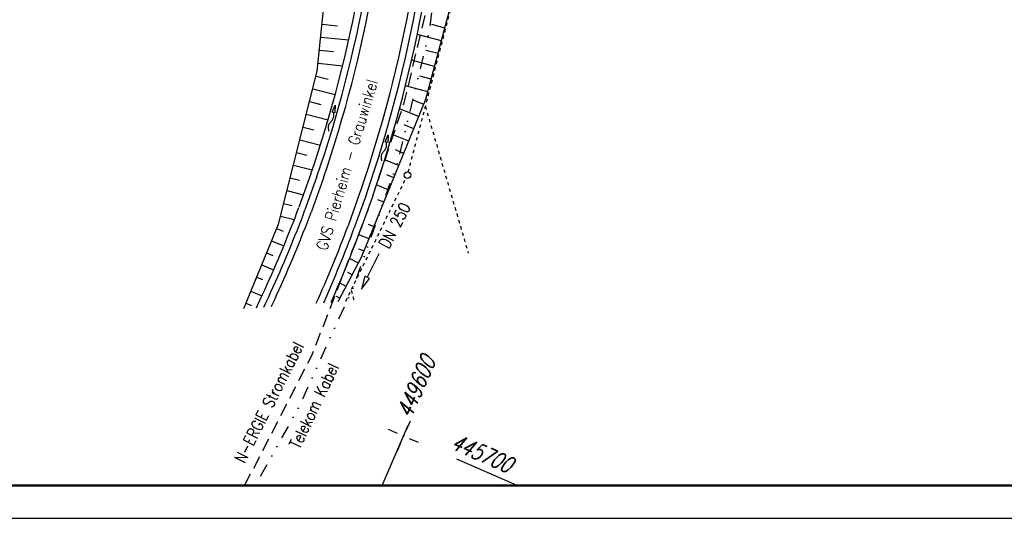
# Model space of a CAD drawing. Extents: x 0 to 1135, y 0 to 420.
# Tile 2 of 84: x 91 to 241, y 0 to 76. Entities that reach past the tile are written whole.
import ezdxf

# ---------------------------------------------------------------- set-up
doc = ezdxf.new("R2010")
doc.units = 0
doc.header["$LTSCALE"] = 2
doc.header["$MEASUREMENT"] = 0
for name, pattern in [('ACAD_ISO03W100', [0.5, 0.25, -0.25]), ('AUSGEZOGEN', [0]), ('GESTRICH-X2', [1.5, 1, -0.5]), ('GETRENNTX3', [3.25, 1, -0.75, 0, -0.75, 0, -0.75])]:
    doc.linetypes.add(name, pattern=pattern)
doc.layers.get('0').update_dxf_attribs({"color": 8, "linetype": 'AUSGEZOGEN'})
for name, color, linetype in [('Beschriftung', 15, 'CONTINUOUS'), ('Dränageleitungen', 15, 'CONTINUOUS'), ('FBRTOP', 8, 'AUSGEZOGEN'), ('NETZ', 250, 'AUSGEZOGEN'), ('RAHMEN', 250, 'AUSGEZOGEN'), ('Strassen', 15, 'CONTINUOUS'), ('STROMLTG', 8, 'AUSGEZOGEN'), ('Telekom', 8, 'GETRENNTX3')]:
    doc.layers.add(name, color=color, linetype=linetype)
doc.styles.add('ROMANS', font='romans.shx', dxfattribs={"width": 0.8})

# ---------------------------------------------------------------- blocks, each defined once
blk = doc.blocks.new('IKR')
at = {"color": 0}
for p, q in [((0, 1), (0, 2.5)), ((-2.5, 0), (-1, 0)), ((1, 0), (2.5, 0)), ((0, -2.5), (0, -1))]:
    blk.add_line(p, q, dxfattribs=at)
blk.add_circle((0, 0), 0.05, dxfattribs=at)
blk.add_point((0, 0), dxfattribs=at)

msp = doc.modelspace()

# ---------------------------------------------------------------- linework, layer by layer
at = {"layer": 'Dränageleitungen', "linetype": 'ACAD_ISO03W100'}
for p, q in [((149.86, 52.78), (164.26, 107.83)), ((152.47, 62.76), (159, 40.4)), ((140.35, 33.11), (149.52, 51.85)), ((141.16, 34.76), (141.61, 33.2))]:
    msp.add_line(p, q, dxfattribs=at)
at = {"layer": 'Dränageleitungen', "linetype": 'Continuous'}
msp.add_lwpolyline([(145.39, 40.31), (143.62, 36.73), (143.26, 36.9), (142.73, 34.94), (143.97, 36.55), (143.62, 36.73)], dxfattribs=at)
msp.add_circle((149.74, 52.3), 0.5, dxfattribs=at)
at = {"layer": 'FBRTOP', "const_width": 0.5}
for points in [[(88.01, 187.53, 0), (104.84, 188.97, 0), (166.44, 194.27, -0.000002), (228.71, 199.62, 0.000002), (290.98, 204.97, 0.000001), (321.65, 207.61, 0.000001), (340.8, 209.25, 0.000002), (353.25, 210.32, -0.000001), (365.71, 211.39, -0.000007), (378.16, 212.46, 0.000001), (390.61, 213.53, 0.000044), (401.77, 214.49, -0.000046), (412.94, 215.45, -0.000156)], [(87.67, 191.51, 0), (104.5, 192.96, 0), (166.1, 198.25, -0.000002), (228.37, 203.61, 0.000002), (290.64, 208.96, 0.000001), (321.31, 211.59, 0.000001), (340.45, 213.24, 0.000002), (352.91, 214.31, -0.000001), (365.36, 215.38, -0.000007), (377.82, 216.45, 0.000001), (390.27, 217.52, 0.000044), (401.43, 218.48, -0.000045), (412.59, 219.44, -0.000156)]]:
    msp.add_lwpolyline(points, format="xyb", dxfattribs=at)
at = {"layer": 'NETZ'}
for p, q in [((145.89, 5.02), (149.87, 14.19)), ((166.45, 5.02), (157.28, 9))]:
    msp.add_line(p, q, dxfattribs=at)
at = {"layer": 'RAHMEN'}
msp.add_line((0, 0), (950, 0), dxfattribs=at)
at = {"layer": 'RAHMEN', "const_width": 0.35}
msp.add_lwpolyline([(25, 5), (1130, 5), (1130, 415), (25, 415), (25, 5)], dxfattribs=at)
at = {"layer": 'Strassen', "linetype": 'Continuous'}
for p, q in [((136.73, 75.32), (139.09, 75.08)), ((155.43, 74.72), (153.46, 75.24)), ((154.92, 72.78), (151.23, 73.76)), ((136.52, 73.33), (140.81, 72.9)), ((136.32, 71.34), (138.46, 71.13)), ((154.4, 70.83), (152.55, 71.32)), ((136.12, 69.35), (139.88, 68.97)), ((153.88, 68.88), (150.36, 69.82)), ((135.81, 67.38), (137.64, 66.92)), ((153.37, 66.94), (151.6, 67.41)), ((135.32, 65.44), (138.74, 64.57)), ((152.85, 64.99), (149.42, 65.91)), ((134.82, 63.51), (136.53, 63.07)), ((152.23, 63.08), (150.59, 63.75)), ((134.33, 61.57), (137.65, 60.72)), ((151.47, 61.22), (148.52, 62.42)), ((133.84, 59.63), (135.5, 59.21)), ((149.95, 57.49), (147.42, 58.52)), ((150.71, 59.35), (149.23, 59.95)), ((133.34, 57.69), (136.48, 56.89)), ((132.85, 55.75), (134.42, 55.36)), ((149.2, 55.62), (147.93, 56.14)), ((148.44, 53.76), (146.26, 54.65)), ((132.36, 53.82), (135.23, 53.09)), ((131.87, 51.88), (133.3, 51.51)), ((135.03, 52.49), (133.2, 47.4)), ((135.95, 52.09), (134.12, 47)), ((136.94, 51.89), (135.1, 46.74)), ((147.68, 51.89), (146.59, 52.34)), ((131.37, 49.94), (133.9, 49.3)), ((142.56, 49.8), (140.7, 44.6)), ((146.92, 50.03), (145.02, 50.8)), ((130.88, 48), (132.15, 47.68)), ((143.48, 49.39), (141.64, 44.26)), ((144.45, 49.13), (142.6, 43.98)), ((146.17, 48.16), (145.21, 48.55)), ((130.39, 46.06), (132.49, 45.53)), ((129.8, 44.16), (130.81, 43.74)), ((144.65, 44.43), (143.8, 44.78)), ((129.04, 42.31), (130.91, 41.54)), ((143.89, 42.57), (142.31, 43.21)), ((143.13, 40.7), (142.34, 41.02)), ((128.28, 40.46), (129.22, 40.07)), ((142.28, 38.88), (140.91, 39.61)), ((127.53, 38.61), (129.35, 37.86)), ((126.77, 36.76), (127.68, 36.38)), ((141.34, 37.1), (140.66, 37.47)), ((125.89, 34.62), (127.58, 33.92)), ((140.4, 35.32), (139.37, 35.87)), ((139.46, 33.55), (138.94, 33.82)), ((125.14, 32.79), (125.98, 32.44))]:
    msp.add_line(p, q, dxfattribs=at)
for points in [[(124.8, 31.96), (130.07, 44.81), (136, 68.13), (138.4, 91.88), (137.29, 141.49)], [(139.18, 33.02), (142.76, 39.79), (152.55, 63.88), (159.29, 89.23), (161.17, 102.26)], [(137.78, 59), (137.77, 59.12), (137.75, 59.23), (137.73, 59.34), (137.72, 59.46), (137.71, 59.57), (137.72, 59.67), (137.73, 59.78), (137.74, 59.88), (137.78, 59.98), (137.83, 60.1), (137.9, 60.21), (137.98, 60.32), (138.06, 60.43), (138.15, 60.54), (138.23, 60.64), (138.31, 60.75), (138.38, 60.87), (138.44, 60.99), (138.47, 61.07), (138.49, 61.16), (138.5, 61.26), (138.5, 61.35), (138.5, 61.45), (138.5, 61.54), (138.5, 61.64), (138.49, 61.74), (138.48, 61.84)], [(138.48, 61.84), (138.27, 61.89), (138.75, 62.96), (138.68, 61.79), (138.48, 61.84)], [(145.83, 54.49), (145.81, 54.6), (145.79, 54.72), (145.78, 54.83), (145.77, 54.94), (145.76, 55.05), (145.76, 55.16), (145.77, 55.27), (145.79, 55.37), (145.82, 55.47), (145.87, 55.59), (145.94, 55.7), (146.02, 55.81), (146.11, 55.92), (146.19, 56.02), (146.28, 56.13), (146.36, 56.24), (146.43, 56.35), (146.48, 56.47), (146.51, 56.56), (146.53, 56.65), (146.54, 56.74), (146.55, 56.84), (146.55, 56.93), (146.55, 57.03), (146.54, 57.13), (146.53, 57.23), (146.52, 57.33)], [(146.52, 57.33), (146.32, 57.38), (146.8, 58.45), (146.73, 57.27), (146.52, 57.33)], [(126.73, 32.1), (126.88, 32.43), (127.27, 33.26), (127.66, 34.09), (128.04, 34.93)], [(127.88, 32.19), (128.18, 32.83), (128.57, 33.67), (128.95, 34.51)], [(129.02, 32.27), (129.08, 32.41), (129.47, 33.25), (129.86, 34.1)]]:
    msp.add_lwpolyline(points, dxfattribs=at)
for radius, start, end in [(195, 341.0797, 358.5181), (196, 341.0561, 358.5181), (197, 341.0925, 358.5181), (203, 341.0497, 358.5181), (204, 341.0261, 358.5181), (205, 341.0451, 358.5181), (195, 335.5196, 339.4889), (196, 335.5196, 339.4735), (197, 335.5196, 339.5037), (203, 335.8823, 339.4895), (204, 336.0336, 339.4948), (205, 336.1833, 339.5137)]:
    msp.add_arc((-49.43, 115.72), radius, start, end, dxfattribs=at)
at = {"layer": 'STROMLTG', "linetype": 'GESTRICH-X2', "flags": 128}
msp.add_lwpolyline([(124.92, 5), (127.44, 9.78), (135.24, 24.94), (143.74, 47.03), (149.25, 63.3), (153.04, 79.19), (154.93, 94.14), (155.57, 114.3), (146.68, 123.44), (146.17, 139.83)], dxfattribs=at)
at = {"layer": 'Telekom', "flags": 128}
msp.add_lwpolyline([(145.86, 139.84), (146.22, 122.74), (155.93, 112.98), (155.89, 95.74), (153.02, 74.1), (148.26, 54.34), (141.57, 35.47), (133.2, 16.98), (126.56, 5)], dxfattribs=at)

# ---------------------------------------------------------------- block references
at = {"layer": 'NETZ', "rotation": 156.5331}
msp.add_blockref('IKR', (149.15, 12.53), dxfattribs=at)

# ---------------------------------------------------------------- texts
at = {"layer": 'Beschriftung', "linetype": 'Continuous', "style": 'ROMANS', "oblique": 360, "width": 0.8337}
msp.add_text('GVS Pierheim - Grauwinkel', height=1.75, rotation=73.213, dxfattribs=at).set_placement((137.46, 40.68))
at = {"layer": 'Dränageleitungen', "linetype": 'Continuous', "style": 'ROMANS', "oblique": 360, "width": 0.8}
msp.add_text('DN 250', height=1.8, rotation=62.213, dxfattribs=at).set_placement((146.87, 40.97))
at = {"layer": 'NETZ', "style": 'ROMANS', "oblique": 16.6, "width": 0.75}
for s, rotation, p in [('449600', 66.5331, (150.27, 15.11)), ('445700', 336.5331, (156.17, 10.69))]:
    msp.add_text(s, height=2.5, rotation=rotation, dxfattribs=at).set_placement(p)
at = {"layer": 'STROMLTG', "style": 'ROMANS', "width": 0.8}
msp.add_text('N-ERGIE Stromkabel', height=1.8, rotation=63.2294, dxfattribs=at).set_placement((124.91, 8.3))
at = {"layer": 'Telekom', "style": 'ROMANS', "width": 0.8}
msp.add_text('Telekom Kabel', height=1.8, rotation=64.5304, dxfattribs=at).set_placement((133.3, 10.45))

doc.saveas('drawing.dxf')
